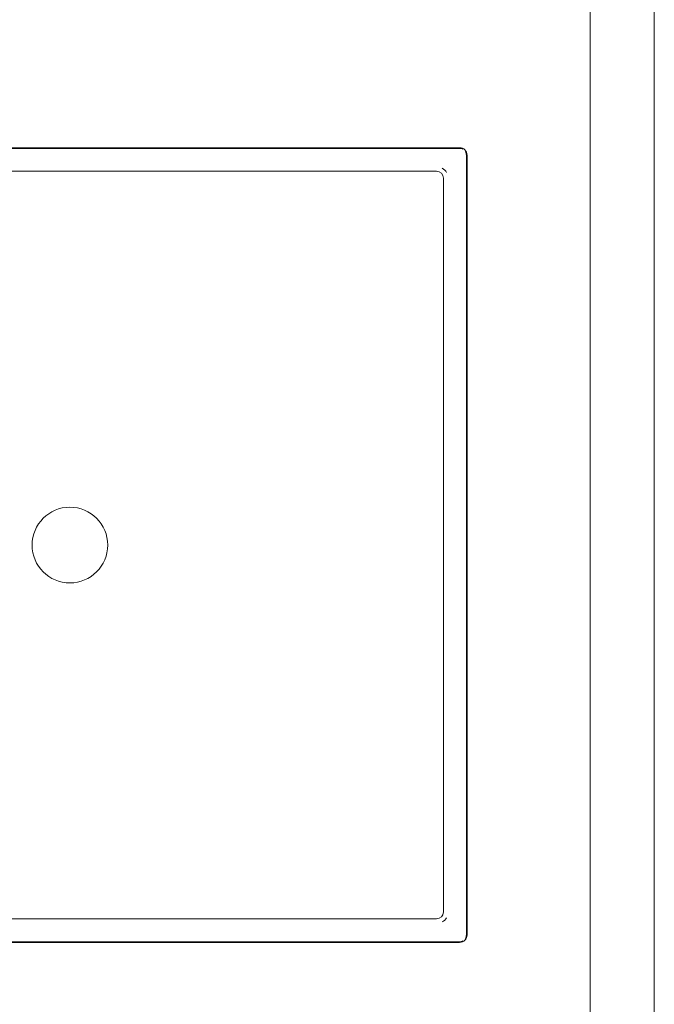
# Model space of a CAD drawing. Header units: millimetres. Extents: x -281 to 121694, y -16481 to 65128.
# Tile 32 of 256: x 21433 to 21710, y 13200 to 13629. Entities that reach past the tile are written whole.
import ezdxf

# ---------------------------------------------------------------- set-up
doc = ezdxf.new("R2010")
doc.units = ezdxf.units.MM
for name, color, linetype, lineweight in [('A--L$01A__Algemeen', 7, 'Continuous', 5), ('A--L74__VasteSanitaireVoorz', 1, 'Continuous', 5), ('A--L82__LosseGebruikersInvent', 1, 'Continuous', 5)]:
    doc.layers.add(name, color=color, linetype=linetype, lineweight=lineweight)

# ---------------------------------------------------------------- blocks, each defined once
blk = doc.blocks.new('NLRS_82_FU_UN_spoekbak_gen_kad - spoelbak dxbxh 900x900x957-V434-L_80_ 16')
at = {"layer": 'A--L$01A__Algemeen'}
for p, q in [((-173.28, -492.32), (-173.28, -152.32)), ((173.28, -152.32), (173.28, -492.32)), ((170, -495.6), (-170, -495.6)), ((-422, -549.32), (422, -549.32)), ((0, -549.32), (-422, -549.32)), ((0, -549.32), (422, -549.32)), ((-450, -577.32), (450, -577.32))]:
    blk.add_line(p, q, dxfattribs=at)
for centre, start, end in [((-170, -492.32), 180, 270), ((170, -492.32), 270, 0)]:
    blk.add_arc(centre, 3.28, start, end, dxfattribs=at)
at = {"layer": 'A--L74__VasteSanitaireVoorz'}
for p, q in [((-173, -492.32), (-173, -152.32)), ((173, -152.32), (173, -492.32)), ((-163, -162.32), (-163, -482.32)), ((163, -482.32), (163, -162.32)), ((-160, -485.32), (160, -485.32)), ((170, -495.32), (-170, -495.32))]:
    blk.add_line(p, q, dxfattribs=at)
for centre, radius, start, end in [((0, -322.32), 16.5, 0, 180), ((0, -322.32), 16.5, 180, 360), ((-160, -482.32), 5, 210, 240), ((-160, -482.32), 3, 180, 270), ((160, -482.32), 3, 270, 0), ((160, -482.32), 5, 300, 330), ((-170, -492.32), 3, 180, 210), ((170, -492.32), 3, 330, 360), ((-170, -492.32), 3, 240, 270), ((170, -492.32), 3, 270, 300)]:
    blk.add_arc(centre, radius, start, end, dxfattribs=at)

msp = doc.modelspace()

# ---------------------------------------------------------------- block references
at = {"layer": 'A--L82__LosseGebruikersInvent', "rotation": 89.99999999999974}
msp.add_blockref('NLRS_82_FU_UN_spoekbak_gen_kad - spoelbak dxbxh 900x900x957-V434-L_80_ 16', (21132.68, 13400), dxfattribs=at)

doc.saveas('drawing.dxf')
